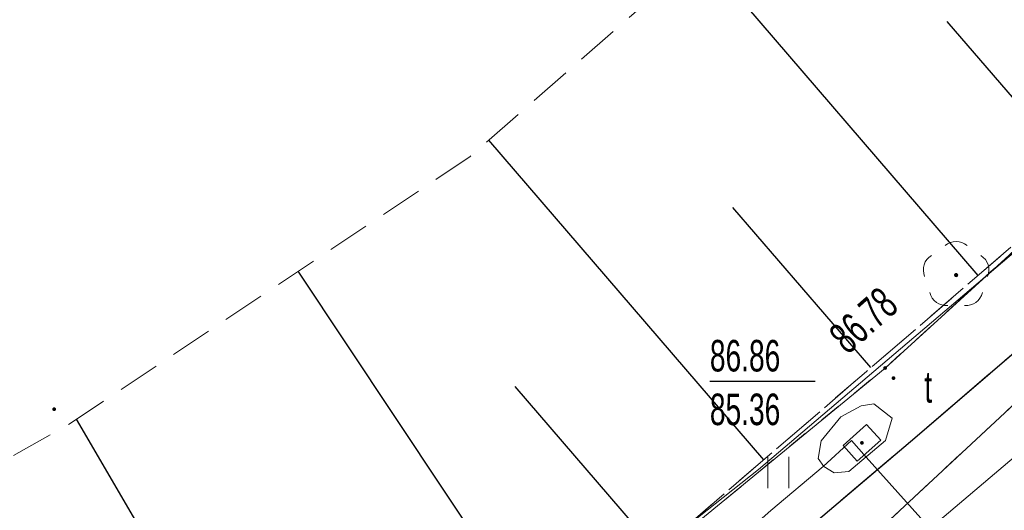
# Model space of a CAD drawing. Header units: metres. Extents: x 7504240 to 7504745, y 5782869 to 5783359.
# Tile 73 of 93: x 7504626 to 7504649, y 5783078 to 5783090. Entities that reach past the tile are written whole.
import ezdxf
from ezdxf.enums import TextEntityAlignment as Align

# ---------------------------------------------------------------- set-up
doc = ezdxf.new("R2010")
doc.units = ezdxf.units.M
doc.header["$MEASUREMENT"] = 0
for name, pattern in [('1.0_0.5', [1.5, 1, -0.5]), ('1.5_0.5', [2, 1.5, -0.5]), ('219-500', [0]), ('egug-500', [1, 0.5, -0.5]), ('l219_500', [0]), ('l32_500', [0])]:
    doc.linetypes.add(name, pattern=pattern)
doc.layers.get('0').update_dxf_attribs({"color": 2, "linetype": 'CONTINUOUS', "lineweight": 5})
for name, color, linetype in [('000 Inne (niezydentyfikowane)', 7, 'CONTINUOUS'), ('203-punkt graniczny', 7, 'CONTINUOUS'), ('216-obręb ewidencyjny', 7, 'CONTINUOUS'), ('218-kontur użytku gruntowego', 7, 'CONTINUOUS'), ('219-działka ewidencyjna', 7, 'CONTINUOUS'), ('drzewo liściaste', 7, 'CONTINUOUS'), ('jezdnia', 7, 'CONTINUOUS'), ('komora podziemna', 7, 'CONTINUOUS'), ('krawężnik', 7, 'CONTINUOUS'), ('pikieta sztuczna', 7, 'CONTINUOUS'), ('pikieta sztuczna-Atr2', 7, 'CONTINUOUS'), ('przewód elektroenergetyczny podziemny', 7, 'CONTINUOUS'), ('przewód telekomunikacyjny podziemny', 7, 'CONTINUOUS'), ('przewód wodociągowy', 7, 'CONTINUOUS'), ('rzędna', 7, 'CONTINUOUS'), ('rzędna-Atr2', 7, 'CONTINUOUS'), ('rzędna-Atr3', 7, 'CONTINUOUS'), ('skarpa nieumocniona', 7, 'CONTINUOUS'), ('trawnik', 7, 'CONTINUOUS'), ('właz do komory lub kanału - prostokątny', 7, 'CONTINUOUS'), ('właz do komory lub kanału - prostokątny-Atr17', 7, 'CONTINUOUS')]:
    doc.layers.add(name, color=color, linetype=linetype)
doc.styles.get("Standard").update_dxf_attribs({"font": 'Working1250', "width": 0.75})

# ---------------------------------------------------------------- blocks, each defined once
blk = doc.blocks.new('PW01')
at = {"linetype": 'Continuous', "lineweight": 13}
h = blk.add_hatch(color=0, dxfattribs=at)
edge = h.paths.add_edge_path()
edge.add_arc((0, 0), 0.045, 0, 360)
blk = doc.blocks.new('SUPWP')
at = {"color": 0, "linetype": 'Continuous'}
blk.add_lwpolyline([(-0.375, -0.25), (0.375, -0.25), (0.375, 0.25), (-0.375, 0.25)], close=True, dxfattribs=at)
blk = doc.blocks.new('OP021')
at = {"linetype": 'Continuous', "lineweight": 13}
h = blk.add_hatch(color=0, dxfattribs=at)
edge = h.paths.add_edge_path()
edge.add_arc((0, 0), 0.05, 0, 360)
at = {"color": 0, "linetype": 'Continuous', "lineweight": 13}
for centre, start, end in [((0, 0.4), 49.272, 130.728), ((-0.38, 0.124), 121.308, 202.548), ((0.38, 0.124), 337.452, 58.692), ((-0.235, -0.324), 193.221, 274.871), ((0.235, -0.324), 265.129, 346.779)]:
    blk.add_arc(centre, 0.4, start, end, dxfattribs=at)
blk = doc.blocks.new('TU04')
at = {"color": 0, "linetype": 'Continuous', "lineweight": 13}
for p, q in [((0, 0), (0, 0.75)), ((0.5, 0), (0.5, 0.75))]:
    blk.add_line(p, q, dxfattribs=at)
blk = doc.blocks.new('203')
at = {"linetype": 'Continuous', "lineweight": 0}
h = blk.add_hatch(color=0, dxfattribs=at)
edge = h.paths.add_edge_path()
edge.add_arc((0, 0), 0.045, 0, 360)

msp = doc.modelspace()

# ---------------------------------------------------------------- linework, layer by layer
at = {"layer": '000 Inne (niezydentyfikowane)', "color": 7, "linetype": 'Continuous', "lineweight": 25, "flags": 128}
for points in [[(7504648.43, 5783083.56), (7504641.86, 5783091.21)], [(7504651, 5783085.77), (7504647.7, 5783089.6)], [(7504643.34, 5783079.18), (7504636.8, 5783086.78)], [(7504645.88, 5783081.37), (7504642.6, 5783085.18)], [(7504638.06, 5783074.95), (7504632.26, 5783083.66)], [(7504640.8, 5783077), (7504637.42, 5783080.92)], [(7504632.22, 5783071.18), (7504626.99, 5783080.14)]]:
    msp.add_lwpolyline(points, dxfattribs=at)
at = {"layer": '216-obręb ewidencyjny', "color": 7, "linetype": 'l32_500', "lineweight": 35, "flags": 128}
msp.add_lwpolyline([(7504676, 5783105.36), (7504628.61, 5783061.26)], dxfattribs=at)
at = {"layer": '218-kontur użytku gruntowego', "color": 3, "linetype": 'egug-500', "lineweight": 18, "flags": 128}
for points in [[(7504628.61, 5783061.26), (7504676, 5783105.36)], [(7504646.22, 5783081.36), (7504663.17, 5783096.81)], [(7504639.31, 5783075.68), (7504646.22, 5783081.36)]]:
    msp.add_lwpolyline(points, dxfattribs=at)
at = {"layer": '219-działka ewidencyjna', "color": 7, "linetype": 'l219_500', "lineweight": 18, "flags": 128}
msp.add_lwpolyline([(7504676, 5783105.36), (7504628.61, 5783061.26)], dxfattribs=at)
at = {"layer": '219-działka ewidencyjna', "color": 7, "linetype": '219-500', "lineweight": 18, "flags": 128}
for points in [[(7504676, 5783105.36), (7504628.61, 5783061.26)], [(7504646.22, 5783081.36), (7504663.17, 5783096.81)], [(7504639.31, 5783075.68), (7504646.22, 5783081.36)]]:
    msp.add_lwpolyline(points, dxfattribs=at)
at = {"layer": 'jezdnia', "color": 7, "linetype": '1.5_0.5', "lineweight": 18, "flags": 128}
msp.add_lwpolyline([(7504258.91, 5783102.195), (7504259.32, 5783101.71), (7504260.19, 5783100.87), (7504261.03, 5783100.2), (7504262.23, 5783099.48), (7504263.58, 5783098.75), (7504271.27, 5783096.34), (7504273.07, 5783095.78), (7504273.4, 5783095.77), (7504279.31, 5783093.59), (7504279.17, 5783092.79), (7504278.85, 5783090.82), (7504278.64, 5783087.72), (7504278.81, 5783086.08), (7504282.18, 5783066.33), (7504283.44, 5783058.97), (7504284.42, 5783053.22), (7504284.91, 5783049.94), (7504285.49, 5783046.49), (7504285.84, 5783044.92), (7504286.31, 5783043.45), (7504286.85, 5783042.21), (7504287.36, 5783041.25), (7504289.58, 5783038.5), (7504293.54, 5783034.48), (7504295.7, 5783032.45), (7504300.71, 5783028.28), (7504305.95, 5783024.59), (7504308.28, 5783023.17), (7504310.62, 5783021.96), (7504313.43, 5783020.91), (7504340.95, 5783013.8), (7504343.87, 5783015), (7504366.83, 5783009.82), (7504368.46, 5783007.35), (7504380.09, 5783004.41), (7504392.58, 5783000.89), (7504409.71, 5782996.44), (7504418.79, 5782994.61), (7504427.67, 5782993.29), (7504438.12, 5782992.39), (7504446.48, 5782991.94), (7504453.86, 5782991.9), (7504457.37, 5782992.02), (7504461.74, 5782992.36), (7504466.89, 5782992.96), (7504475.17, 5782994.75), (7504481.39, 5782996.44), (7504489.89, 5782999.25), (7504498.82, 5783002.54), (7504509.98, 5783007.34), (7504522.54, 5783013.35), (7504529.26, 5783016.68), (7504538.28, 5783021.08), (7504546.06, 5783024.95), (7504563.03, 5783033.15), (7504576.07, 5783039.52), (7504582.27, 5783042.49), (7504590.59, 5783046.56), (7504598.34, 5783050.34), (7504604.14, 5783053.16), (7504612.18, 5783057.1), (7504619.41, 5783060.65), (7504623.25, 5783062.68), (7504628.55, 5783065.83), (7504632.69, 5783068.5), (7504637.19, 5783071.66), (7504640.42, 5783074.18), (7504646.93, 5783079.7), (7504651.35, 5783083.5), (7504656.24, 5783087.72), (7504659.96, 5783091.18), (7504663.58, 5783094.96), (7504668.61, 5783100.21), (7504672.24, 5783104.28), (7504673.98, 5783106.47), (7504676.16, 5783109.22), (7504677.92, 5783111.69), (7504683.21, 5783119.6), (7504692.97, 5783134.06), (7504697.28, 5783140.66), (7504703.94, 5783137.76), (7504702.01, 5783134.84), (7504700.11, 5783131.95), (7504682.52, 5783107.61), (7504681.53, 5783107.36), (7504680.83, 5783106.66), (7504679.47, 5783104.87), (7504671.52, 5783096.13), (7504667.4, 5783091.62), (7504665.49, 5783089.55), (7504663.61, 5783087.67), (7504662.46, 5783086.44), (7504660.96, 5783085.08), (7504658.9, 5783083.2), (7504656.05, 5783080.53), (7504654.45, 5783079), (7504652.94, 5783077.72), (7504651.64, 5783076.47), (7504650.36, 5783075.37), (7504648.75, 5783073.98), (7504646.46, 5783072.13), (7504645.81, 5783071.59), (7504644.26, 5783070.33), (7504641.19, 5783067.95), (7504637.74, 5783065.38), (7504634.35, 5783062.98), (7504630.46, 5783060.56), (7504628.13, 5783059.2), (7504623.19, 5783056.57), (7504609.99, 5783050.25), (7504604.6, 5783047.61), (7504591.25, 5783041.21), (7504585.49, 5783038.44), (7504574.11, 5783032.73), (7504572.98, 5783032.14), (7504571.83, 5783031.12), (7504570.86, 5783029.98), (7504570.06, 5783028.28), (7504569.86, 5783026.77), (7504569.7, 5783024.89), (7504570.78, 5783021.85), (7504573.24, 5783017.15), (7504573.89, 5783016.17), (7504582.776, 5783007.938)], dxfattribs=at)
at = {"layer": 'komora podziemna', "color": 30, "linetype": 'Continuous', "lineweight": 18, "flags": 128}
msp.add_lwpolyline([(7504644.76, 5783079.02), (7504644.63, 5783079.21), (7504644.7, 5783079.63), (7504645.17, 5783080.2), (7504645.65, 5783080.46), (7504645.95, 5783080.51), (7504646.39, 5783080.17), (7504646.23, 5783079.64), (7504645.36, 5783078.9), (7504645.01, 5783078.87)], close=True, dxfattribs=at)
at = {"layer": 'krawężnik', "color": 7, "linetype": 'Continuous', "lineweight": 25, "flags": 128}
msp.add_lwpolyline([(7504623.25, 5783062.68), (7504628.55, 5783065.83), (7504632.69, 5783068.5), (7504637.19, 5783071.66), (7504640.42, 5783074.18), (7504646.93, 5783079.7), (7504651.35, 5783083.5), (7504656.24, 5783087.72), (7504659.96, 5783091.18)], dxfattribs=at)
at = {"layer": 'przewód elektroenergetyczny podziemny', "color": 1, "linetype": 'Continuous', "lineweight": 18, "flags": 128}
msp.add_lwpolyline([(7504513.3, 5783011.07), (7504523.69, 5783016.1), (7504539.83, 5783023.94), (7504547.76, 5783027.71), (7504560.67, 5783034.06), (7504578.95, 5783042.96), (7504584.15, 5783045.54), (7504595.01, 5783050.7), (7504607.82, 5783056.9), (7504616.05, 5783060.96), (7504622.94, 5783064.65), (7504628.33, 5783067.92), (7504632.39, 5783070.53), (7504638.06, 5783074.86), (7504643.21, 5783078.95), (7504655.29, 5783089.21), (7504661.5, 5783095.12)], dxfattribs=at)
at = {"layer": 'przewód telekomunikacyjny podziemny', "color": 30, "linetype": 'Continuous', "lineweight": 18, "flags": 128}
for points in [[(7504615.71, 5783059.69), (7504616.74, 5783060.31), (7504619.33, 5783061.71), (7504628.16, 5783066.64), (7504635.7, 5783071.94), (7504639.73, 5783074.62), (7504643.5, 5783077.97), (7504644.75, 5783079.02), (7504645.42, 5783079.64)], [(7504645.42, 5783079.64), (7504645.77, 5783079.24), (7504650.63, 5783073.82), (7504650.86, 5783073.45)]]:
    msp.add_lwpolyline(points, dxfattribs=at)
at = {"layer": 'przewód wodociągowy', "color": 5, "linetype": 'Continuous', "lineweight": 18, "flags": 128}
msp.add_lwpolyline([(7504667.55, 5783097.2), (7504655.9, 5783084.83), (7504653.45, 5783082.77), (7504645.96, 5783076.42), (7504643.09, 5783074.04), (7504638.63, 5783071.05), (7504634.94, 5783068.55), (7504628.18, 5783063.85), (7504625.33, 5783061.89), (7504621.46, 5783059.59), (7504612.83, 5783055.74), (7504601.39, 5783050.07), (7504595.48, 5783046.74)], dxfattribs=at)
at = {"layer": 'rzędna-Atr2', "color": 7, "flags": 128}
msp.add_lwpolyline([(7504642.054, 5783081.045), (7504644.559, 5783081.045)], dxfattribs=at)
at = {"layer": 'skarpa nieumocniona', "color": 7, "linetype": '1.0_0.5', "lineweight": 18, "flags": 128}
msp.add_lwpolyline([(7504380.26, 5783157.29), (7504360.6, 5783143.78), (7504316.18, 5783114.33), (7504308.12, 5783108.39), (7504301.16, 5783102.47), (7504297.24, 5783098.07), (7504295, 5783094.94), (7504291.32, 5783088.62), (7504289.64, 5783082.62), (7504289, 5783074.3), (7504289.05, 5783069.88), (7504290.14, 5783061.08), (7504292.11, 5783054.55), (7504294.02, 5783050.56), (7504299.26, 5783044.09), (7504307.08, 5783036.72), (7504312.87, 5783033.06), (7504316.58, 5783031.37), (7504328.4, 5783028.9), (7504351.13, 5783023.78), (7504363.39, 5783021.3), (7504413.85, 5783010.73), (7504431.69, 5783007.41), (7504436.75, 5783006.68), (7504449.41, 5783006.34), (7504455.77, 5783006.68), (7504466.29, 5783007.91), (7504473.68, 5783009.36), (7504480.69, 5783011.01), (7504494.41, 5783014.72), (7504506.9, 5783019.28), (7504519.45, 5783025.13), (7504534.08, 5783032.16), (7504551.57, 5783040.71), (7504569.46, 5783049.26), (7504587.18, 5783058.15), (7504598.88, 5783063.95), (7504609.85, 5783070.47), (7504626.84, 5783080.04), (7504636.35, 5783086.39), (7504644.85, 5783093.82), (7504653.4, 5783101.92), (7504661.84, 5783111.43), (7504671.68, 5783124.09), (7504681.81, 5783136.8), (7504682.99, 5783139.33), (7504682.99, 5783141.47), (7504681.9, 5783149.9), (7504687.5, 5783150.11), (7504691.23, 5783148.09), (7504688.67, 5783134.36), (7504687.62, 5783131.16), (7504670.58, 5783105.9), (7504665.57, 5783099.62), (7504660.83, 5783094.45), (7504651.28, 5783086.01), (7504639.63, 5783075.99), (7504633.77, 5783072.09), (7504616.16, 5783061.81), (7504605.84, 5783056.43), (7504578.71, 5783043.4), (7504537.89, 5783023.52), (7504518.91, 5783013.94), (7504507.93, 5783008.75), (7504501.44, 5783006.01), (7504493.81, 5783003.86), (7504483.25, 5783001.26), (7504466.9, 5782996.88), (7504461.31, 5782996.25), (7504448.12, 5782995.98), (7504439.68, 5782995.93), (7504424.97, 5782996.88), (7504417.47, 5782998.08), (7504402.32, 5783001.64), (7504382.41, 5783006.37), (7504367, 5783010.06), (7504349.55, 5783014.23), (7504312.94, 5783023.2), (7504304.88, 5783028.31), (7504298.92, 5783033.22), (7504294.33, 5783037.81), (7504290.06, 5783044.03), (7504286.84, 5783049.67), (7504284.73, 5783055.27), (7504283.46, 5783061.23), (7504282.72, 5783067.77), (7504282.14, 5783078.58), (7504282.35, 5783082.9), (7504283.67, 5783088.23), (7504285.41, 5783094.35), (7504288.53, 5783099.88), (7504292.8, 5783105.26), (7504299.13, 5783111.8), (7504305.14, 5783117.18), (7504311.05, 5783121.77), (7504324.28, 5783130.74), (7504335.99, 5783138.86), (7504380.83, 5783168.62), (7504391.47, 5783175.56), (7504419.98, 5783194.78), (7504441.54, 5783209.35), (7504458.79, 5783221.06), (7504464.22, 5783218.59), (7504462.78, 5783216.55), (7504450.84, 5783204.54), (7504448.08, 5783202.3), (7504441.38, 5783197.83), (7504424.07, 5783186.48), (7504393.68, 5783166.39)], close=True, dxfattribs=at)
msp.add_lwpolyline([(7504380.26, 5783157.29), (7504360.6, 5783143.78), (7504316.18, 5783114.33), (7504308.12, 5783108.39), (7504301.16, 5783102.47), (7504297.24, 5783098.07), (7504295, 5783094.94), (7504291.32, 5783088.62), (7504289.64, 5783082.62), (7504289, 5783074.3), (7504289.05, 5783069.88), (7504290.14, 5783061.08), (7504292.11, 5783054.55), (7504294.02, 5783050.56), (7504299.26, 5783044.09), (7504307.08, 5783036.72), (7504312.87, 5783033.06), (7504316.58, 5783031.37), (7504328.4, 5783028.9), (7504351.13, 5783023.78), (7504363.39, 5783021.3), (7504413.85, 5783010.73), (7504431.69, 5783007.41), (7504436.75, 5783006.68), (7504449.41, 5783006.34), (7504455.77, 5783006.68), (7504466.29, 5783007.91), (7504473.68, 5783009.36), (7504480.69, 5783011.01), (7504494.41, 5783014.72), (7504506.9, 5783019.28), (7504519.45, 5783025.13), (7504534.08, 5783032.16), (7504551.57, 5783040.71), (7504569.46, 5783049.26), (7504587.18, 5783058.15), (7504598.88, 5783063.95), (7504609.85, 5783070.47), (7504626.84, 5783080.04), (7504636.35, 5783086.39), (7504644.85, 5783093.82), (7504653.4, 5783101.92), (7504661.84, 5783111.43), (7504671.68, 5783124.09), (7504681.81, 5783136.8), (7504682.99, 5783139.33), (7504682.99, 5783141.47), (7504681.9, 5783149.9), (7504687.5, 5783150.11), (7504691.23, 5783148.09), (7504688.67, 5783134.36), (7504687.62, 5783131.16), (7504670.58, 5783105.9), (7504665.57, 5783099.62), (7504660.83, 5783094.45), (7504651.28, 5783086.01), (7504639.63, 5783075.99), (7504633.77, 5783072.09), (7504616.16, 5783061.81), (7504605.84, 5783056.43), (7504578.71, 5783043.4), (7504537.89, 5783023.52), (7504518.91, 5783013.94), (7504507.93, 5783008.75), (7504501.44, 5783006.01), (7504493.81, 5783003.86), (7504483.25, 5783001.26), (7504466.9, 5782996.88), (7504461.31, 5782996.25), (7504448.12, 5782995.98), (7504439.68, 5782995.93), (7504424.97, 5782996.88), (7504417.47, 5782998.08), (7504402.32, 5783001.64), (7504382.41, 5783006.37), (7504367, 5783010.06), (7504349.55, 5783014.23), (7504312.94, 5783023.2), (7504304.88, 5783028.31), (7504298.92, 5783033.22), (7504294.33, 5783037.81), (7504290.06, 5783044.03), (7504286.84, 5783049.67), (7504284.73, 5783055.27), (7504283.46, 5783061.23), (7504282.72, 5783067.77), (7504282.14, 5783078.58), (7504282.35, 5783082.9), (7504283.67, 5783088.23), (7504285.41, 5783094.35), (7504288.53, 5783099.88), (7504292.8, 5783105.26), (7504299.13, 5783111.8), (7504305.14, 5783117.18), (7504311.05, 5783121.77), (7504324.28, 5783130.74), (7504335.99, 5783138.86), (7504380.83, 5783168.62), (7504391.47, 5783175.56), (7504419.98, 5783194.78), (7504441.54, 5783209.35), (7504458.79, 5783221.06), (7504464.22, 5783218.59), (7504462.78, 5783216.55), (7504450.84, 5783204.54), (7504448.08, 5783202.3), (7504441.38, 5783197.83), (7504424.07, 5783186.48), (7504393.68, 5783166.39)], close=True, dxfattribs=at)
at = {"layer": 'trawnik', "color": 7, "linetype": '1.0_0.5', "lineweight": 18, "flags": 128}
msp.add_lwpolyline([(7504691.23, 5783148.09), (7504691.28, 5783144.62), (7504691.32, 5783141.75), (7504691.36, 5783140.72), (7504691.28, 5783139.53), (7504691.11, 5783138.41), (7504690.82, 5783137.2), (7504690.57, 5783136.02), (7504690.01, 5783134.4), (7504689.44, 5783133.21), (7504688.74, 5783131.97), (7504687.9, 5783130.63), (7504687.34, 5783129.72), (7504686.29, 5783128.22), (7504684.5, 5783125.54), (7504681.33, 5783120.88), (7504678.4, 5783116.5), (7504676.07, 5783113.08), (7504677.92, 5783111.69), (7504676.16, 5783109.22), (7504673.98, 5783106.47), (7504672.24, 5783104.28), (7504668.61, 5783100.21), (7504663.58, 5783094.96), (7504659.96, 5783091.18), (7504656.24, 5783087.72), (7504651.35, 5783083.5), (7504646.93, 5783079.7), (7504640.42, 5783074.18), (7504637.19, 5783071.66), (7504632.69, 5783068.5), (7504628.55, 5783065.83), (7504623.25, 5783062.68), (7504619.41, 5783060.65), (7504612.18, 5783057.1), (7504604.14, 5783053.16), (7504598.34, 5783050.34), (7504590.59, 5783046.56), (7504582.27, 5783042.49), (7504576.07, 5783039.52), (7504563.03, 5783033.15), (7504546.06, 5783024.95), (7504538.28, 5783021.08), (7504529.26, 5783016.68), (7504522.54, 5783013.35), (7504509.98, 5783007.34), (7504498.82, 5783002.54), (7504489.89, 5782999.25), (7504481.39, 5782996.44), (7504475.17, 5782994.75), (7504466.89, 5782992.96), (7504461.74, 5782992.36), (7504457.37, 5782992.02), (7504453.86, 5782991.9), (7504446.48, 5782991.94), (7504438.12, 5782992.39), (7504427.67, 5782993.29), (7504418.79, 5782994.61), (7504409.71, 5782996.44), (7504392.58, 5783000.89), (7504380.09, 5783004.41), (7504368.46, 5783007.35), (7504366.83, 5783009.82), (7504367, 5783010.06), (7504382.41, 5783006.37), (7504402.32, 5783001.64), (7504417.47, 5782998.08), (7504424.97, 5782996.88), (7504439.68, 5782995.93), (7504461.31, 5782996.25), (7504466.9, 5782996.88), (7504483.25, 5783001.26), (7504493.81, 5783003.86), (7504501.44, 5783006.01), (7504507.93, 5783008.75), (7504518.91, 5783013.94), (7504537.89, 5783023.52), (7504578.71, 5783043.4), (7504605.84, 5783056.43), (7504616.16, 5783061.81), (7504633.77, 5783072.09), (7504639.63, 5783075.99), (7504645.78, 5783081.28), (7504651.28, 5783086.01), (7504660.83, 5783094.45), (7504661.5, 5783095.12), (7504665.57, 5783099.62), (7504670.58, 5783105.9), (7504687.62, 5783131.16), (7504688.67, 5783134.36)], close=True, dxfattribs=at)

# ---------------------------------------------------------------- block references
at = {"layer": '203-punkt graniczny', "color": 7, "linetype": 'Continuous', "lineweight": 18}
msp.add_blockref('203', (7504646.22, 5783081.36), dxfattribs=at)
at = {"layer": 'drzewo liściaste', "color": 94, "linetype": 'Continuous', "lineweight": 18}
msp.add_blockref('OP021', (7504647.91, 5783083.57), dxfattribs=at)
at = {"layer": 'pikieta sztuczna', "color": 7, "linetype": 'Continuous', "lineweight": 13}
for p in [(7504646.42, 5783081.12), (7504626.46, 5783080.38)]:
    msp.add_blockref('PW01', p, dxfattribs=at)
at = {"layer": 'rzędna', "color": 30, "linetype": 'Continuous', "lineweight": 18, "rotation": 41.92}
msp.add_blockref('PW01', (7504645.67, 5783079.58), dxfattribs=at)
at = {"layer": 'trawnik', "color": 7, "linetype": 'Continuous', "lineweight": 18}
msp.add_blockref('TU04', (7504643.429, 5783078.499), dxfattribs=at)
at = {"layer": 'właz do komory lub kanału - prostokątny', "color": 7, "linetype": 'Continuous', "lineweight": 18, "rotation": 41.92}
msp.add_blockref('SUPWP', (7504645.67, 5783079.58), dxfattribs=at)

# ---------------------------------------------------------------- texts
at = {"layer": 'pikieta sztuczna-Atr2', "color": 7, "width": 0.667}
msp.add_text('86.78', height=0.75, rotation=41.525, dxfattribs=at).set_placement((7504645.327, 5783081.662))
at = {"layer": 'rzędna-Atr2', "color": 30, "width": 0.667}
msp.add_text('86.86', height=0.75, dxfattribs=at).set_placement((7504642.054, 5783081.053), align=Align.BOTTOM_LEFT)
at = {"layer": 'rzędna-Atr3', "color": 30, "width": 0.667}
msp.add_text('85.36', height=0.75, dxfattribs=at).set_placement((7504642.054, 5783079.777), align=Align.BOTTOM_LEFT)
at = {"layer": 'właz do komory lub kanału - prostokątny-Atr17', "color": 7, "width": 0.667}
msp.add_text('t', height=0.75, dxfattribs=at).set_placement((7504647.155, 5783080.912), align=Align.MIDDLE_LEFT)

doc.saveas('drawing.dxf')
